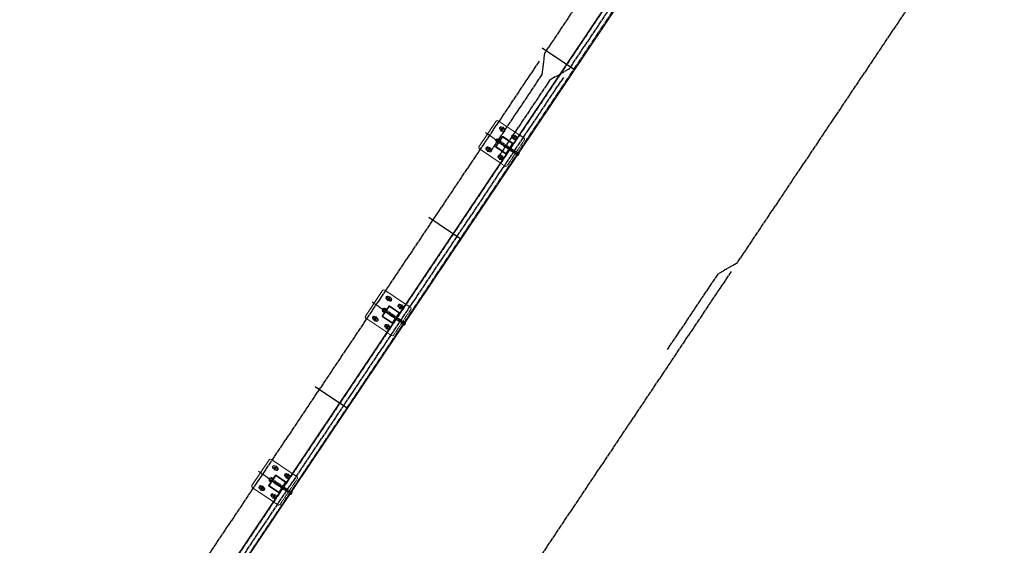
# Model space of a CAD drawing. Header units: inches. Extents: x 26090020 to 26091405, y 7484395 to 7485569.
# Tile 6 of 26: x 26090023 to 26090328, y 7484986 to 7485148. Entities that reach past the tile are written whole.
import ezdxf

# ---------------------------------------------------------------- set-up
doc = ezdxf.new("R2010")
doc.units = ezdxf.units.IN
doc.header["$MEASUREMENT"] = 0
for name, pattern in [('bcenterline', [0.5, 0.375, -0.03125, 0.0625, -0.03125]), ('bhiddenpr', [0.1875, 0.125, -0.0625]), ('brebarpr', [1.5625, 1.5, -0.0625]), ('DGN Style 2', [0.017105, 0.010263, -0.006842])]:
    doc.linetypes.add(name, pattern=pattern)
for name, color, linetype in [('BR_P_Rail_Centerline', 2, 'bcenterline'), ('BR_P_Rail_Hidden', 230, 'bhiddenpr'), ('BR_P_Rail_Object', 230, 'Continuous'), ('BR_P_Rail_Reinforcing', 30, 'brebarpr')]:
    doc.layers.add(name, color=color, linetype=linetype)

msp = doc.modelspace()

# ---------------------------------------------------------------- hatches: boundary and pattern name
at = {"layer": 'BR_P_Rail_Object', "lineweight": 0}
h = msp.add_hatch(color=151, dxfattribs=at)
edge = h.paths.add_edge_path()
edge.add_arc((26090172.68, 7485114.36), 0.438, 236.1527, 596.1527, ccw=False)
h = msp.add_hatch(color=151, dxfattribs=at)
edge = h.paths.add_edge_path()
edge.add_arc((26090176.42, 7485111.85), 0.438, 236.1527, 596.1527, ccw=False)
h = msp.add_hatch(color=151, dxfattribs=at)
edge = h.paths.add_edge_path()
edge.add_arc((26090168.5, 7485108.13), 0.438, 236.1527, 596.1527, ccw=False)
h = msp.add_hatch(color=151, dxfattribs=at)
edge = h.paths.add_edge_path()
edge.add_arc((26090172.24, 7485105.62), 0.438, 236.1527, 596.1527, ccw=False)
h = msp.add_hatch(color=151, dxfattribs=at)
edge = h.paths.add_edge_path()
edge.add_arc((26090137.59, 7485062.04), 0.438, 236.1527, 596.1527, ccw=False)
h = msp.add_hatch(color=151, dxfattribs=at)
edge = h.paths.add_edge_path()
edge.add_arc((26090141.33, 7485059.53), 0.438, 236.1527, 596.1527, ccw=False)
h = msp.add_hatch(color=151, dxfattribs=at)
edge = h.paths.add_edge_path()
edge.add_arc((26090133.41, 7485055.81), 0.438, 236.1527, 596.1527, ccw=False)
h = msp.add_hatch(color=151, dxfattribs=at)
edge = h.paths.add_edge_path()
edge.add_arc((26090137.15, 7485053.3), 0.438, 236.1527, 596.1527, ccw=False)
h = msp.add_hatch(color=151, dxfattribs=at)
edge = h.paths.add_edge_path()
edge.add_arc((26090102.5, 7485009.71), 0.438, 236.1527, 596.1527, ccw=False)
h = msp.add_hatch(color=151, dxfattribs=at)
edge = h.paths.add_edge_path()
edge.add_arc((26090106.24, 7485007.21), 0.438, 236.1527, 596.1527, ccw=False)
h = msp.add_hatch(color=151, dxfattribs=at)
edge = h.paths.add_edge_path()
edge.add_arc((26090098.32, 7485003.48), 0.438, 236.1527, 596.1527, ccw=False)
h = msp.add_hatch(color=151, dxfattribs=at)
edge = h.paths.add_edge_path()
edge.add_arc((26090102.06, 7485000.98), 0.438, 236.1527, 596.1527, ccw=False)

# ---------------------------------------------------------------- linework, layer by layer
at = {"layer": 'BR_P_Rail_Centerline'}
for p, q in [((26090167.48, 7485113.33), (26090177.44, 7485106.65)), ((26090132.39, 7485061.01), (26090142.35, 7485054.33)), ((26090097.3, 7485008.69), (26090107.26, 7485002))]:
    msp.add_line(p, q, dxfattribs=at)
at = {"layer": 'BR_P_Rail_Hidden', "color": 1, "linetype": 'DGN Style 2', "lineweight": 0}
for p, q in [((26090461.8, 7485535.59), (26090028.87, 7484890.05)), ((26090463.87, 7485534.2), (26090030.95, 7484888.66)), ((26090172.72, 7485113.73), (26090172.09, 7485114.16)), ((26090173.27, 7485114.56), (26090172.64, 7485114.99)), ((26090174.17, 7485103.12), (26090179.47, 7485111.01)), ((26090176.45, 7485111.23), (26090175.82, 7485111.65)), ((26090177.01, 7485112.06), (26090176.38, 7485112.48)), ((26090179.33, 7485111.71), (26090177.88, 7485112.68)), ((26090168.54, 7485107.5), (26090167.91, 7485107.93)), ((26090169.1, 7485108.33), (26090168.47, 7485108.76)), ((26090172.28, 7485105), (26090171.65, 7485105.42)), ((26090172.83, 7485105.83), (26090172.2, 7485106.25)), ((26090173.48, 7485102.99), (26090172.03, 7485103.96)), ((26090137.63, 7485061.41), (26090137, 7485061.83)), ((26090138.18, 7485062.24), (26090137.55, 7485062.66)), ((26090141.36, 7485058.9), (26090140.73, 7485059.33)), ((26090141.92, 7485059.73), (26090141.29, 7485060.16)), ((26090144.24, 7485059.38), (26090142.79, 7485060.36)), ((26090134.01, 7485056.01), (26090133.38, 7485056.43)), ((26090139.08, 7485050.8), (26090144.38, 7485058.69)), ((26090133.45, 7485055.18), (26090132.82, 7485055.6)), ((26090137.19, 7485052.67), (26090136.56, 7485053.1)), ((26090137.74, 7485053.51), (26090137.11, 7485053.93)), ((26090138.39, 7485050.66), (26090136.94, 7485051.64)), ((26090103.09, 7485009.92), (26090102.46, 7485010.34)), ((26090102.54, 7485009.09), (26090101.91, 7485009.51)), ((26090106.27, 7485006.58), (26090105.64, 7485007)), ((26090106.83, 7485007.41), (26090106.2, 7485007.83)), ((26090109.15, 7485007.06), (26090107.7, 7485008.04)), ((26090098.92, 7485003.69), (26090098.29, 7485004.11)), ((26090103.99, 7484998.48), (26090109.29, 7485006.37)), ((26090098.36, 7485002.86), (26090097.73, 7485003.28)), ((26090102.65, 7485001.18), (26090102.02, 7485001.6)), ((26090102.1, 7485000.35), (26090101.47, 7485000.77)), ((26090103.3, 7484998.34), (26090101.85, 7484999.31))]:
    msp.add_line(p, q, dxfattribs=at)
at = {"layer": 'BR_P_Rail_Hidden', "color": 1, "linetype": 'DGN Style 2'}
for p, q in [((26090177.44, 7485107.03), (26090171.8, 7485110.81)), ((26090177.09, 7485106.51), (26090171.45, 7485110.29)), ((26090177, 7485106.38), (26090177.52, 7485107.16)), ((26090177.18, 7485106.26), (26090177, 7485106.38)), ((26090177.7, 7485107.04), (26090177.52, 7485107.16)), ((26090142, 7485054.19), (26090136.37, 7485057.97)), ((26090142.35, 7485054.71), (26090136.71, 7485058.49)), ((26090141.91, 7485054.06), (26090142.43, 7485054.84)), ((26090142.09, 7485053.94), (26090141.91, 7485054.06)), ((26090142.61, 7485054.72), (26090142.43, 7485054.84)), ((26090106.91, 7485001.87), (26090101.28, 7485005.64)), ((26090107.26, 7485002.39), (26090101.62, 7485006.16)), ((26090106.82, 7485001.74), (26090107.34, 7485002.51)), ((26090107, 7485001.61), (26090106.82, 7485001.74)), ((26090107.52, 7485002.39), (26090107.34, 7485002.51))]:
    msp.add_line(p, q, dxfattribs=at)
at = {"layer": 'BR_P_Rail_Hidden', "color": 1, "linetype": 'DGN Style 2', "lineweight": 0, "extrusion": (0, 0, -1)}
for centre in [(-26090179.05, 7485111.29), (-26090143.96, 7485058.97), (-26090108.87, 7485006.65)]:
    msp.add_arc(centre, 0.5, 123.8473, 213.8473, dxfattribs=at)
at = {"layer": 'BR_P_Rail_Hidden', "color": 1, "linetype": 'DGN Style 2', "lineweight": 0}
for centre in [(26090173.76, 7485103.4), (26090138.67, 7485051.08), (26090103.58, 7484998.76)]:
    msp.add_arc(centre, 0.5, 236.1527, 326.1527, dxfattribs=at)
at = {"layer": 'BR_P_Rail_Object', "color": 2, "lineweight": 13}
for p, q in [((26090028.66, 7484890.19), (26090461.59, 7485535.73)), ((26090464.08, 7485534.06), (26090031.15, 7484888.52))]:
    msp.add_line(p, q, dxfattribs=at)
at = {"layer": 'BR_P_Rail_Object'}
for p, q in [((26090185.02, 7485139.5), (26090194.99, 7485132.81)), ((26090149.93, 7485087.17), (26090159.9, 7485080.49)), ((26090114.84, 7485034.85), (26090124.81, 7485028.17))]:
    msp.add_line(p, q, dxfattribs=at)
at = {"layer": 'BR_P_Rail_Object', "color": 5, "lineweight": 13}
for p, q in [((26090165.45, 7485108.97), (26090170.74, 7485116.86)), ((26090177.88, 7485112.68), (26090171.44, 7485117)), ((26090172.03, 7485103.96), (26090165.59, 7485108.28)), ((26090130.36, 7485056.65), (26090135.66, 7485064.54)), ((26090142.79, 7485060.36), (26090136.35, 7485064.67)), ((26090136.94, 7485051.64), (26090130.5, 7485055.95)), ((26090095.27, 7485004.32), (26090100.57, 7485012.21)), ((26090107.7, 7485008.04), (26090101.26, 7485012.35)), ((26090101.85, 7484999.31), (26090095.41, 7485003.63))]:
    msp.add_line(p, q, dxfattribs=at)
at = {"layer": 'BR_P_Rail_Object', "color": 5, "lineweight": 0}
for p, q in [((26090172.09, 7485114.16), (26090171.99, 7485114.22)), ((26090172.64, 7485114.99), (26090172.54, 7485115.05)), ((26090172.82, 7485113.67), (26090172.72, 7485113.73)), ((26090173.37, 7485114.5), (26090173.27, 7485114.56)), ((26090170.63, 7485109.05), (26090172.63, 7485112.04)), ((26090170.82, 7485109.02), (26090172.73, 7485111.88)), ((26090175.74, 7485109.99), (26090172.88, 7485111.91)), ((26090175.9, 7485110.09), (26090172.91, 7485112.1)), ((26090175.82, 7485111.65), (26090175.72, 7485111.72)), ((26090176.38, 7485112.48), (26090176.28, 7485112.55)), ((26090176.55, 7485111.16), (26090176.45, 7485111.23)), ((26090177.11, 7485111.99), (26090177.01, 7485112.06)), ((26090167.91, 7485107.93), (26090167.81, 7485107.99)), ((26090168.47, 7485108.76), (26090168.37, 7485108.82)), ((26090168.64, 7485107.44), (26090168.54, 7485107.5)), ((26090169.2, 7485108.27), (26090169.1, 7485108.33)), ((26090173.67, 7485106.77), (26090170.68, 7485108.78)), ((26090173.7, 7485106.96), (26090170.85, 7485108.88)), ((26090173.85, 7485106.99), (26090175.76, 7485109.85)), ((26090173.95, 7485106.83), (26090175.95, 7485109.82)), ((26090171.65, 7485105.42), (26090171.55, 7485105.49)), ((26090172.2, 7485106.25), (26090172.1, 7485106.32)), ((26090172.38, 7485104.93), (26090172.28, 7485105)), ((26090172.93, 7485105.76), (26090172.83, 7485105.83)), ((26090137, 7485061.83), (26090136.9, 7485061.9)), ((26090137.55, 7485062.66), (26090137.45, 7485062.73)), ((26090138.28, 7485062.17), (26090138.18, 7485062.24)), ((26090135.54, 7485056.73), (26090137.54, 7485059.72)), ((26090135.73, 7485056.7), (26090137.64, 7485059.56)), ((26090137.73, 7485061.34), (26090137.63, 7485061.41)), ((26090140.65, 7485057.67), (26090137.79, 7485059.59)), ((26090140.81, 7485057.77), (26090137.82, 7485059.78)), ((26090140.73, 7485059.33), (26090140.63, 7485059.39)), ((26090141.29, 7485060.16), (26090141.19, 7485060.22)), ((26090141.46, 7485058.84), (26090141.36, 7485058.9)), ((26090142.02, 7485059.67), (26090141.92, 7485059.73)), ((26090132.82, 7485055.6), (26090132.72, 7485055.67)), ((26090133.38, 7485056.43), (26090133.28, 7485056.5)), ((26090134.11, 7485055.94), (26090134.01, 7485056.01)), ((26090138.58, 7485054.45), (26090135.59, 7485056.45)), ((26090138.61, 7485054.64), (26090135.76, 7485056.55)), ((26090138.76, 7485054.67), (26090140.67, 7485057.52)), ((26090138.86, 7485054.5), (26090140.86, 7485057.49)), ((26090133.55, 7485055.11), (26090133.45, 7485055.18)), ((26090136.56, 7485053.1), (26090136.46, 7485053.16)), ((26090137.11, 7485053.93), (26090137.01, 7485053.99)), ((26090137.29, 7485052.61), (26090137.19, 7485052.67)), ((26090137.84, 7485053.44), (26090137.74, 7485053.51)), ((26090102.46, 7485010.34), (26090102.36, 7485010.41)), ((26090100.45, 7485004.41), (26090102.45, 7485007.4)), ((26090100.64, 7485004.38), (26090102.55, 7485007.23)), ((26090101.91, 7485009.51), (26090101.81, 7485009.58)), ((26090102.64, 7485009.02), (26090102.54, 7485009.09)), ((26090105.56, 7485005.35), (26090102.7, 7485007.26)), ((26090105.72, 7485005.45), (26090102.73, 7485007.45)), ((26090103.19, 7485009.85), (26090103.09, 7485009.92)), ((26090105.64, 7485007), (26090105.54, 7485007.07)), ((26090106.2, 7485007.83), (26090106.1, 7485007.9)), ((26090106.93, 7485007.34), (26090106.83, 7485007.41)), ((26090098.29, 7485004.11), (26090098.19, 7485004.18)), ((26090103.49, 7485002.13), (26090100.5, 7485004.13)), ((26090103.52, 7485002.31), (26090100.67, 7485004.23)), ((26090103.67, 7485002.34), (26090105.58, 7485005.2)), ((26090103.77, 7485002.18), (26090105.77, 7485005.17)), ((26090106.37, 7485006.51), (26090106.27, 7485006.58)), ((26090097.73, 7485003.28), (26090097.63, 7485003.35)), ((26090098.46, 7485002.79), (26090098.36, 7485002.86)), ((26090099.02, 7485003.62), (26090098.92, 7485003.69)), ((26090102.02, 7485001.6), (26090101.92, 7485001.67)), ((26090102.75, 7485001.11), (26090102.65, 7485001.18)), ((26090101.47, 7485000.77), (26090101.37, 7485000.84)), ((26090102.2, 7485000.28), (26090102.1, 7485000.35))]:
    msp.add_line(p, q, dxfattribs=at)
at = {"layer": 'BR_P_Rail_Object', "color": 151, "lineweight": 13}
for p, q in [((26090170.62, 7485110.85), (26090170.97, 7485111.37)), ((26090170.88, 7485110.67), (26090170.62, 7485110.85)), ((26090170.74, 7485110.46), (26090170.85, 7485110.63)), ((26090170.91, 7485110.72), (26090170.85, 7485110.63)), ((26090170.91, 7485110.72), (26090171.2, 7485111.15)), ((26090170.93, 7485110.64), (26090171.45, 7485110.29)), ((26090171.23, 7485111.19), (26090170.97, 7485111.37)), ((26090171.26, 7485111.24), (26090171.2, 7485111.15)), ((26090171.26, 7485111.24), (26090171.38, 7485111.41)), ((26090171.28, 7485111.16), (26090171.8, 7485110.81)), ((26090171.98, 7485111.07), (26090171.45, 7485111.42)), ((26090171.28, 7485110.03), (26090170.75, 7485110.38)), ((26090135.53, 7485058.52), (26090135.88, 7485059.04)), ((26090135.82, 7485058.39), (26090136.11, 7485058.82)), ((26090136.14, 7485058.87), (26090135.88, 7485059.04)), ((26090136.17, 7485058.91), (26090136.11, 7485058.82)), ((26090136.17, 7485058.91), (26090136.29, 7485059.08)), ((26090136.19, 7485058.84), (26090136.71, 7485058.49)), ((26090136.89, 7485058.74), (26090136.36, 7485059.1)), ((26090135.79, 7485058.35), (26090135.53, 7485058.52)), ((26090135.65, 7485058.13), (26090135.76, 7485058.3)), ((26090136.19, 7485057.71), (26090135.66, 7485058.06)), ((26090135.82, 7485058.39), (26090135.76, 7485058.3)), ((26090135.84, 7485058.32), (26090136.37, 7485057.97)), ((26090100.44, 7485006.2), (26090100.79, 7485006.72)), ((26090100.7, 7485006.03), (26090100.44, 7485006.2)), ((26090100.56, 7485005.81), (26090100.67, 7485005.98)), ((26090101.1, 7485005.38), (26090100.57, 7485005.74)), ((26090100.73, 7485006.07), (26090100.67, 7485005.98)), ((26090100.73, 7485006.07), (26090101.02, 7485006.5)), ((26090100.75, 7485006), (26090101.28, 7485005.64)), ((26090101.05, 7485006.55), (26090100.79, 7485006.72)), ((26090101.08, 7485006.59), (26090101.02, 7485006.5)), ((26090101.08, 7485006.59), (26090101.2, 7485006.76)), ((26090101.1, 7485006.52), (26090101.62, 7485006.16)), ((26090101.8, 7485006.42), (26090101.27, 7485006.77))]:
    msp.add_line(p, q, dxfattribs=at)
at = {"layer": 'BR_P_Rail_Object', "color": 151, "linetype": 'Continuous', "lineweight": 13}
for p, q in [((26090177.18, 7485106.1), (26090177.06, 7485106.08)), ((26090177.06, 7485106.08), (26090177.06, 7485106.08)), ((26090177.28, 7485106.14), (26090177.07, 7485106.09)), ((26090177.07, 7485106.1), (26090177.08, 7485106.08)), ((26090177.34, 7485106.16), (26090177.08, 7485106.11)), ((26090177.08, 7485106.11), (26090177.09, 7485106.08)), ((26090177.38, 7485106.18), (26090177.09, 7485106.13)), ((26090177.09, 7485106.13), (26090177.1, 7485106.09)), ((26090177.42, 7485106.2), (26090177.1, 7485106.14)), ((26090177.1, 7485106.14), (26090177.11, 7485106.09)), ((26090177.45, 7485106.22), (26090177.11, 7485106.16)), ((26090177.11, 7485106.16), (26090177.13, 7485106.09)), ((26090177.48, 7485106.24), (26090177.12, 7485106.17)), ((26090177.12, 7485106.18), (26090177.14, 7485106.09)), ((26090177.5, 7485106.26), (26090177.13, 7485106.19)), ((26090177.13, 7485106.19), (26090177.15, 7485106.1)), ((26090177.52, 7485106.28), (26090177.14, 7485106.2)), ((26090177.54, 7485106.3), (26090177.15, 7485106.22)), ((26090177.15, 7485106.21), (26090177.17, 7485106.1)), ((26090177.56, 7485106.31), (26090177.16, 7485106.24)), ((26090177.16, 7485106.22), (26090177.18, 7485106.1)), ((26090177.17, 7485106.24), (26090177.19, 7485106.11)), ((26090177.58, 7485106.33), (26090177.18, 7485106.25)), ((26090177.18, 7485106.25), (26090177.21, 7485106.11)), ((26090177.6, 7485106.35), (26090177.19, 7485106.27)), ((26090177.19, 7485106.27), (26090177.22, 7485106.11)), ((26090177.61, 7485106.36), (26090177.2, 7485106.28)), ((26090177.2, 7485106.29), (26090177.23, 7485106.12)), ((26090177.63, 7485106.38), (26090177.21, 7485106.3)), ((26090177.21, 7485106.3), (26090177.24, 7485106.12)), ((26090177.64, 7485106.4), (26090177.22, 7485106.31)), ((26090177.22, 7485106.32), (26090177.26, 7485106.13)), ((26090177.66, 7485106.41), (26090177.23, 7485106.33)), ((26090177.23, 7485106.33), (26090177.27, 7485106.13)), ((26090177.67, 7485106.43), (26090177.24, 7485106.34)), ((26090177.24, 7485106.35), (26090177.28, 7485106.14)), ((26090177.68, 7485106.45), (26090177.25, 7485106.36)), ((26090177.25, 7485106.36), (26090177.29, 7485106.14)), ((26090177.69, 7485106.46), (26090177.26, 7485106.38)), ((26090177.26, 7485106.38), (26090177.31, 7485106.15)), ((26090177.7, 7485106.48), (26090177.27, 7485106.39)), ((26090177.27, 7485106.39), (26090177.32, 7485106.15)), ((26090177.71, 7485106.49), (26090177.28, 7485106.41)), ((26090177.28, 7485106.41), (26090177.33, 7485106.16)), ((26090177.72, 7485106.51), (26090177.29, 7485106.42)), ((26090177.29, 7485106.43), (26090177.34, 7485106.16)), ((26090177.73, 7485106.52), (26090177.3, 7485106.44)), ((26090177.3, 7485106.44), (26090177.36, 7485106.17)), ((26090177.74, 7485106.54), (26090177.31, 7485106.45)), ((26090177.31, 7485106.46), (26090177.37, 7485106.18)), ((26090177.75, 7485106.55), (26090177.32, 7485106.47)), ((26090177.32, 7485106.47), (26090177.38, 7485106.18)), ((26090177.76, 7485106.57), (26090177.33, 7485106.49)), ((26090177.33, 7485106.49), (26090177.39, 7485106.19)), ((26090177.76, 7485106.58), (26090177.34, 7485106.5)), ((26090177.34, 7485106.5), (26090177.41, 7485106.2)), ((26090177.77, 7485106.6), (26090177.35, 7485106.52)), ((26090177.78, 7485106.61), (26090177.36, 7485106.53)), ((26090177.36, 7485106.52), (26090177.42, 7485106.2)), ((26090177.79, 7485106.63), (26090177.37, 7485106.55)), ((26090177.37, 7485106.54), (26090177.43, 7485106.21)), ((26090177.38, 7485106.55), (26090177.44, 7485106.22)), ((26090177.79, 7485106.64), (26090177.39, 7485106.56)), ((26090177.39, 7485106.57), (26090177.45, 7485106.23)), ((26090177.8, 7485106.66), (26090177.4, 7485106.58)), ((26090177.4, 7485106.58), (26090177.47, 7485106.24)), ((26090177.8, 7485106.67), (26090177.41, 7485106.6)), ((26090177.41, 7485106.6), (26090177.48, 7485106.24)), ((26090177.81, 7485106.69), (26090177.42, 7485106.61)), ((26090177.42, 7485106.61), (26090177.49, 7485106.25)), ((26090177.81, 7485106.7), (26090177.43, 7485106.63)), ((26090177.43, 7485106.63), (26090177.5, 7485106.26)), ((26090177.82, 7485106.72), (26090177.44, 7485106.64)), ((26090177.44, 7485106.65), (26090177.51, 7485106.27)), ((26090177.82, 7485106.73), (26090177.45, 7485106.66)), ((26090177.45, 7485106.66), (26090177.53, 7485106.28)), ((26090177.83, 7485106.75), (26090177.46, 7485106.67)), ((26090177.46, 7485106.68), (26090177.54, 7485106.29)), ((26090177.83, 7485106.76), (26090177.47, 7485106.69)), ((26090177.47, 7485106.69), (26090177.55, 7485106.3)), ((26090177.83, 7485106.77), (26090177.48, 7485106.71)), ((26090177.48, 7485106.71), (26090177.56, 7485106.31)), ((26090177.84, 7485106.79), (26090177.49, 7485106.72)), ((26090177.49, 7485106.72), (26090177.57, 7485106.32)), ((26090177.84, 7485106.8), (26090177.5, 7485106.74)), ((26090177.5, 7485106.74), (26090177.58, 7485106.33)), ((26090177.84, 7485106.82), (26090177.51, 7485106.75)), ((26090177.51, 7485106.75), (26090177.59, 7485106.34)), ((26090177.84, 7485106.83), (26090177.52, 7485106.77)), ((26090177.52, 7485106.77), (26090177.61, 7485106.36)), ((26090177.85, 7485106.85), (26090177.53, 7485106.78)), ((26090177.53, 7485106.79), (26090177.62, 7485106.37)), ((26090177.85, 7485106.86), (26090177.54, 7485106.8)), ((26090177.54, 7485106.8), (26090177.63, 7485106.38)), ((26090177.85, 7485106.87), (26090177.55, 7485106.81)), ((26090177.85, 7485106.89), (26090177.56, 7485106.83)), ((26090177.56, 7485106.82), (26090177.64, 7485106.39)), ((26090177.85, 7485106.9), (26090177.57, 7485106.85)), ((26090177.57, 7485106.83), (26090177.65, 7485106.41)), ((26090177.85, 7485106.91), (26090177.58, 7485106.86)), ((26090177.58, 7485106.85), (26090177.66, 7485106.42)), ((26090177.59, 7485106.86), (26090177.67, 7485106.43)), ((26090177.86, 7485106.93), (26090177.6, 7485106.88)), ((26090177.6, 7485106.88), (26090177.68, 7485106.45)), ((26090177.86, 7485106.94), (26090177.61, 7485106.89)), ((26090177.61, 7485106.9), (26090177.69, 7485106.46)), ((26090177.86, 7485106.96), (26090177.62, 7485106.91)), ((26090177.62, 7485106.91), (26090177.7, 7485106.48)), ((26090177.86, 7485106.97), (26090177.63, 7485106.92)), ((26090177.63, 7485106.93), (26090177.71, 7485106.49)), ((26090177.86, 7485106.98), (26090177.64, 7485106.94)), ((26090177.64, 7485106.94), (26090177.72, 7485106.51)), ((26090177.86, 7485107), (26090177.65, 7485106.96)), ((26090177.65, 7485106.96), (26090177.73, 7485106.53)), ((26090177.86, 7485107.01), (26090177.66, 7485106.97)), ((26090177.66, 7485106.97), (26090177.74, 7485106.55)), ((26090177.86, 7485107.02), (26090177.67, 7485106.99)), ((26090177.67, 7485106.99), (26090177.75, 7485106.56)), ((26090177.86, 7485107.04), (26090177.68, 7485107)), ((26090177.68, 7485107.01), (26090177.76, 7485106.58)), ((26090177.85, 7485107.05), (26090177.69, 7485107.02)), ((26090177.69, 7485107.02), (26090177.77, 7485106.6)), ((26090177.85, 7485107.06), (26090177.7, 7485107.03)), ((26090177.7, 7485107.04), (26090177.78, 7485106.63)), ((26090177.85, 7485107.08), (26090177.71, 7485107.05)), ((26090177.71, 7485107.05), (26090177.79, 7485106.65)), ((26090177.85, 7485107.09), (26090177.72, 7485107.07)), ((26090177.72, 7485107.07), (26090177.8, 7485106.67)), ((26090177.85, 7485107.1), (26090177.73, 7485107.08)), ((26090177.73, 7485107.08), (26090177.81, 7485106.7)), ((26090177.85, 7485107.12), (26090177.74, 7485107.1)), ((26090177.74, 7485107.1), (26090177.82, 7485106.72)), ((26090177.85, 7485107.13), (26090177.75, 7485107.11)), ((26090177.75, 7485107.12), (26090177.83, 7485106.75)), ((26090177.84, 7485107.14), (26090177.76, 7485107.13)), ((26090177.84, 7485107.16), (26090177.77, 7485107.14)), ((26090177.77, 7485107.13), (26090177.83, 7485106.78)), ((26090177.84, 7485107.17), (26090177.78, 7485107.16)), ((26090177.78, 7485107.15), (26090177.84, 7485106.81)), ((26090177.83, 7485107.18), (26090177.79, 7485107.17)), ((26090177.79, 7485107.16), (26090177.85, 7485106.85)), ((26090177.8, 7485107.18), (26090177.85, 7485106.89)), ((26090177.83, 7485107.2), (26090177.81, 7485107.19)), ((26090177.81, 7485107.19), (26090177.86, 7485106.95)), ((26090177.83, 7485107.21), (26090177.82, 7485107.21)), ((26090177.82, 7485107.21), (26090177.86, 7485107.01)), ((26090142.09, 7485053.78), (26090141.97, 7485053.76)), ((26090141.97, 7485053.76), (26090141.97, 7485053.76)), ((26090142.19, 7485053.81), (26090141.98, 7485053.77)), ((26090141.98, 7485053.77), (26090141.99, 7485053.76)), ((26090142.25, 7485053.84), (26090141.99, 7485053.79)), ((26090141.99, 7485053.79), (26090142, 7485053.76)), ((26090142.29, 7485053.86), (26090142, 7485053.8)), ((26090142, 7485053.81), (26090142.01, 7485053.76)), ((26090142.33, 7485053.88), (26090142.01, 7485053.82)), ((26090142.01, 7485053.82), (26090142.02, 7485053.76)), ((26090142.36, 7485053.9), (26090142.02, 7485053.83)), ((26090142.02, 7485053.84), (26090142.04, 7485053.77)), ((26090142.39, 7485053.92), (26090142.03, 7485053.85)), ((26090142.03, 7485053.85), (26090142.05, 7485053.77)), ((26090142.41, 7485053.94), (26090142.04, 7485053.87)), ((26090142.43, 7485053.96), (26090142.05, 7485053.88)), ((26090142.05, 7485053.87), (26090142.06, 7485053.77)), ((26090142.45, 7485053.97), (26090142.06, 7485053.9)), ((26090142.06, 7485053.88), (26090142.08, 7485053.78)), ((26090142.47, 7485053.99), (26090142.07, 7485053.91)), ((26090142.07, 7485053.9), (26090142.09, 7485053.78)), ((26090142.08, 7485053.92), (26090142.1, 7485053.78)), ((26090142.49, 7485054.01), (26090142.09, 7485053.93)), ((26090142.09, 7485053.93), (26090142.12, 7485053.79)), ((26090142.51, 7485054.02), (26090142.1, 7485053.94)), ((26090142.1, 7485053.95), (26090142.13, 7485053.79)), ((26090142.52, 7485054.04), (26090142.11, 7485053.96)), ((26090142.11, 7485053.96), (26090142.14, 7485053.79)), ((26090142.54, 7485054.06), (26090142.12, 7485053.97)), ((26090142.12, 7485053.98), (26090142.15, 7485053.8)), ((26090142.55, 7485054.07), (26090142.13, 7485053.99)), ((26090142.13, 7485053.99), (26090142.17, 7485053.8)), ((26090142.57, 7485054.09), (26090142.14, 7485054.01)), ((26090142.14, 7485054.01), (26090142.18, 7485053.81)), ((26090142.58, 7485054.11), (26090142.15, 7485054.02)), ((26090142.15, 7485054.02), (26090142.19, 7485053.81)), ((26090142.59, 7485054.12), (26090142.16, 7485054.04)), ((26090142.16, 7485054.04), (26090142.2, 7485053.82)), ((26090142.6, 7485054.14), (26090142.17, 7485054.05)), ((26090142.17, 7485054.06), (26090142.22, 7485053.82)), ((26090142.61, 7485054.15), (26090142.18, 7485054.07)), ((26090142.18, 7485054.07), (26090142.23, 7485053.83)), ((26090142.62, 7485054.17), (26090142.19, 7485054.08)), ((26090142.19, 7485054.09), (26090142.24, 7485053.83)), ((26090142.63, 7485054.19), (26090142.2, 7485054.1)), ((26090142.2, 7485054.1), (26090142.25, 7485053.84)), ((26090142.64, 7485054.2), (26090142.21, 7485054.12)), ((26090142.21, 7485054.12), (26090142.27, 7485053.85)), ((26090142.65, 7485054.22), (26090142.22, 7485054.13)), ((26090142.22, 7485054.13), (26090142.28, 7485053.85)), ((26090142.66, 7485054.23), (26090142.23, 7485054.15)), ((26090142.23, 7485054.15), (26090142.29, 7485053.86)), ((26090142.67, 7485054.25), (26090142.24, 7485054.16)), ((26090142.24, 7485054.17), (26090142.3, 7485053.87)), ((26090142.67, 7485054.26), (26090142.25, 7485054.18)), ((26090142.68, 7485054.28), (26090142.26, 7485054.19)), ((26090142.26, 7485054.18), (26090142.32, 7485053.87)), ((26090142.69, 7485054.29), (26090142.27, 7485054.21)), ((26090142.27, 7485054.2), (26090142.33, 7485053.88)), ((26090142.7, 7485054.31), (26090142.28, 7485054.23)), ((26090142.28, 7485054.21), (26090142.34, 7485053.89)), ((26090142.29, 7485054.23), (26090142.35, 7485053.9)), ((26090142.7, 7485054.32), (26090142.3, 7485054.24)), ((26090142.3, 7485054.24), (26090142.36, 7485053.9)), ((26090142.71, 7485054.34), (26090142.31, 7485054.26)), ((26090142.31, 7485054.26), (26090142.38, 7485053.91)), ((26090142.71, 7485054.35), (26090142.32, 7485054.27)), ((26090142.32, 7485054.28), (26090142.39, 7485053.92)), ((26090142.72, 7485054.37), (26090142.33, 7485054.29)), ((26090142.33, 7485054.29), (26090142.4, 7485053.93)), ((26090142.72, 7485054.38), (26090142.34, 7485054.3)), ((26090142.34, 7485054.31), (26090142.41, 7485053.94)), ((26090142.73, 7485054.39), (26090142.35, 7485054.32)), ((26090142.35, 7485054.32), (26090142.42, 7485053.95)), ((26090142.73, 7485054.41), (26090142.36, 7485054.34)), ((26090142.36, 7485054.34), (26090142.44, 7485053.96)), ((26090142.74, 7485054.42), (26090142.37, 7485054.35)), ((26090142.37, 7485054.35), (26090142.45, 7485053.97)), ((26090142.74, 7485054.44), (26090142.38, 7485054.37)), ((26090142.38, 7485054.37), (26090142.46, 7485053.98)), ((26090142.74, 7485054.45), (26090142.39, 7485054.38)), ((26090142.39, 7485054.38), (26090142.47, 7485053.99)), ((26090142.75, 7485054.47), (26090142.4, 7485054.4)), ((26090142.4, 7485054.4), (26090142.48, 7485054)), ((26090142.75, 7485054.48), (26090142.41, 7485054.41)), ((26090142.41, 7485054.42), (26090142.49, 7485054.01)), ((26090142.75, 7485054.49), (26090142.42, 7485054.43)), ((26090142.42, 7485054.43), (26090142.5, 7485054.02)), ((26090142.75, 7485054.51), (26090142.43, 7485054.44)), ((26090142.43, 7485054.45), (26090142.52, 7485054.03)), ((26090142.76, 7485054.52), (26090142.44, 7485054.46)), ((26090142.44, 7485054.46), (26090142.53, 7485054.04)), ((26090142.76, 7485054.54), (26090142.45, 7485054.48)), ((26090142.45, 7485054.48), (26090142.54, 7485054.06)), ((26090142.76, 7485054.55), (26090142.46, 7485054.49)), ((26090142.76, 7485054.56), (26090142.47, 7485054.51)), ((26090142.47, 7485054.49), (26090142.55, 7485054.07)), ((26090142.76, 7485054.58), (26090142.48, 7485054.52)), ((26090142.48, 7485054.51), (26090142.56, 7485054.08)), ((26090142.76, 7485054.59), (26090142.49, 7485054.54)), ((26090142.49, 7485054.53), (26090142.57, 7485054.1)), ((26090142.5, 7485054.54), (26090142.58, 7485054.11)), ((26090142.77, 7485054.61), (26090142.51, 7485054.55)), ((26090142.51, 7485054.56), (26090142.59, 7485054.12)), ((26090142.77, 7485054.62), (26090142.52, 7485054.57)), ((26090142.52, 7485054.57), (26090142.6, 7485054.14)), ((26090142.77, 7485054.63), (26090142.53, 7485054.59)), ((26090142.53, 7485054.59), (26090142.61, 7485054.15)), ((26090142.77, 7485054.65), (26090142.54, 7485054.6)), ((26090142.54, 7485054.6), (26090142.62, 7485054.17)), ((26090142.77, 7485054.66), (26090142.55, 7485054.62)), ((26090142.55, 7485054.62), (26090142.63, 7485054.19)), ((26090142.77, 7485054.67), (26090142.56, 7485054.63)), ((26090142.56, 7485054.64), (26090142.64, 7485054.2)), ((26090142.77, 7485054.69), (26090142.57, 7485054.65)), ((26090142.57, 7485054.65), (26090142.65, 7485054.22)), ((26090142.77, 7485054.7), (26090142.58, 7485054.66)), ((26090142.58, 7485054.67), (26090142.66, 7485054.24)), ((26090142.77, 7485054.71), (26090142.59, 7485054.68)), ((26090142.59, 7485054.68), (26090142.67, 7485054.26)), ((26090142.76, 7485054.73), (26090142.6, 7485054.7)), ((26090142.6, 7485054.7), (26090142.68, 7485054.28)), ((26090142.76, 7485054.74), (26090142.61, 7485054.71)), ((26090142.61, 7485054.71), (26090142.69, 7485054.3)), ((26090142.76, 7485054.75), (26090142.62, 7485054.73)), ((26090142.62, 7485054.73), (26090142.7, 7485054.32)), ((26090142.76, 7485054.77), (26090142.63, 7485054.74)), ((26090142.63, 7485054.75), (26090142.71, 7485054.35)), ((26090142.76, 7485054.78), (26090142.64, 7485054.76)), ((26090142.64, 7485054.76), (26090142.72, 7485054.37)), ((26090142.76, 7485054.79), (26090142.65, 7485054.77)), ((26090142.65, 7485054.78), (26090142.73, 7485054.4)), ((26090142.76, 7485054.81), (26090142.66, 7485054.79)), ((26090142.66, 7485054.79), (26090142.74, 7485054.43)), ((26090142.75, 7485054.82), (26090142.67, 7485054.8)), ((26090142.75, 7485054.83), (26090142.68, 7485054.82)), ((26090142.68, 7485054.81), (26090142.74, 7485054.46)), ((26090142.75, 7485054.85), (26090142.69, 7485054.84)), ((26090142.69, 7485054.82), (26090142.75, 7485054.49)), ((26090142.75, 7485054.86), (26090142.7, 7485054.85)), ((26090142.7, 7485054.84), (26090142.76, 7485054.53)), ((26090142.71, 7485054.85), (26090142.76, 7485054.57)), ((26090142.74, 7485054.87), (26090142.72, 7485054.87)), ((26090142.72, 7485054.87), (26090142.77, 7485054.62)), ((26090142.74, 7485054.89), (26090142.73, 7485054.88)), ((26090142.73, 7485054.89), (26090142.77, 7485054.69)), ((26090107, 7485001.46), (26090106.88, 7485001.43)), ((26090106.88, 7485001.44), (26090106.88, 7485001.43)), ((26090107.1, 7485001.49), (26090106.89, 7485001.45)), ((26090106.89, 7485001.45), (26090106.9, 7485001.43)), ((26090107.16, 7485001.51), (26090106.9, 7485001.46)), ((26090106.9, 7485001.47), (26090106.91, 7485001.44)), ((26090107.2, 7485001.54), (26090106.91, 7485001.48)), ((26090106.91, 7485001.48), (26090106.92, 7485001.44)), ((26090107.24, 7485001.56), (26090106.92, 7485001.5)), ((26090106.92, 7485001.5), (26090106.93, 7485001.44)), ((26090107.27, 7485001.58), (26090106.93, 7485001.51)), ((26090106.93, 7485001.51), (26090106.95, 7485001.44)), ((26090107.3, 7485001.6), (26090106.94, 7485001.53)), ((26090106.94, 7485001.53), (26090106.96, 7485001.45)), ((26090107.32, 7485001.61), (26090106.95, 7485001.54)), ((26090107.34, 7485001.63), (26090106.96, 7485001.56)), ((26090106.96, 7485001.54), (26090106.97, 7485001.45)), ((26090107.36, 7485001.65), (26090106.97, 7485001.57)), ((26090106.97, 7485001.56), (26090106.99, 7485001.45)), ((26090107.38, 7485001.67), (26090106.98, 7485001.59)), ((26090106.98, 7485001.58), (26090107, 7485001.46)), ((26090106.99, 7485001.59), (26090107.01, 7485001.46)), ((26090107.4, 7485001.68), (26090107, 7485001.6)), ((26090107, 7485001.61), (26090107.03, 7485001.46)), ((26090107.42, 7485001.7), (26090107.01, 7485001.62)), ((26090107.01, 7485001.62), (26090107.04, 7485001.47)), ((26090107.43, 7485001.72), (26090107.02, 7485001.64)), ((26090107.02, 7485001.64), (26090107.05, 7485001.47)), ((26090107.45, 7485001.74), (26090107.03, 7485001.65)), ((26090107.03, 7485001.65), (26090107.06, 7485001.48)), ((26090107.46, 7485001.75), (26090107.04, 7485001.67)), ((26090107.04, 7485001.67), (26090107.08, 7485001.48)), ((26090107.48, 7485001.77), (26090107.05, 7485001.68)), ((26090107.05, 7485001.69), (26090107.09, 7485001.49)), ((26090107.49, 7485001.78), (26090107.06, 7485001.7)), ((26090107.06, 7485001.7), (26090107.1, 7485001.49)), ((26090107.5, 7485001.8), (26090107.07, 7485001.71)), ((26090107.07, 7485001.72), (26090107.11, 7485001.5)), ((26090107.51, 7485001.82), (26090107.08, 7485001.73)), ((26090107.08, 7485001.73), (26090107.13, 7485001.5)), ((26090107.52, 7485001.83), (26090107.09, 7485001.75)), ((26090107.09, 7485001.75), (26090107.14, 7485001.51)), ((26090107.53, 7485001.85), (26090107.1, 7485001.76)), ((26090107.1, 7485001.76), (26090107.15, 7485001.51)), ((26090107.54, 7485001.86), (26090107.11, 7485001.78)), ((26090107.11, 7485001.78), (26090107.16, 7485001.52)), ((26090107.55, 7485001.88), (26090107.12, 7485001.79)), ((26090107.12, 7485001.8), (26090107.18, 7485001.52)), ((26090107.56, 7485001.89), (26090107.13, 7485001.81)), ((26090107.13, 7485001.81), (26090107.19, 7485001.53)), ((26090107.57, 7485001.91), (26090107.14, 7485001.82)), ((26090107.14, 7485001.83), (26090107.2, 7485001.54)), ((26090107.58, 7485001.92), (26090107.15, 7485001.84)), ((26090107.15, 7485001.84), (26090107.21, 7485001.54)), ((26090107.59, 7485001.94), (26090107.16, 7485001.86)), ((26090107.59, 7485001.95), (26090107.17, 7485001.87)), ((26090107.17, 7485001.86), (26090107.23, 7485001.55)), ((26090107.6, 7485001.97), (26090107.18, 7485001.89)), ((26090107.18, 7485001.87), (26090107.24, 7485001.56)), ((26090107.61, 7485001.98), (26090107.19, 7485001.9)), ((26090107.19, 7485001.89), (26090107.25, 7485001.57)), ((26090107.2, 7485001.91), (26090107.26, 7485001.57)), ((26090107.61, 7485002), (26090107.21, 7485001.92)), ((26090107.21, 7485001.92), (26090107.27, 7485001.58)), ((26090107.62, 7485002.01), (26090107.22, 7485001.93)), ((26090107.22, 7485001.94), (26090107.29, 7485001.59)), ((26090107.62, 7485002.03), (26090107.23, 7485001.95)), ((26090107.23, 7485001.95), (26090107.3, 7485001.6)), ((26090107.63, 7485002.04), (26090107.24, 7485001.96)), ((26090107.24, 7485001.97), (26090107.31, 7485001.61)), ((26090107.63, 7485002.06), (26090107.25, 7485001.98)), ((26090107.25, 7485001.98), (26090107.32, 7485001.62)), ((26090107.64, 7485002.07), (26090107.26, 7485002)), ((26090107.26, 7485002), (26090107.33, 7485001.62)), ((26090107.64, 7485002.09), (26090107.27, 7485002.01)), ((26090107.27, 7485002.01), (26090107.35, 7485001.63)), ((26090107.65, 7485002.1), (26090107.28, 7485002.03)), ((26090107.28, 7485002.03), (26090107.36, 7485001.64)), ((26090107.65, 7485002.11), (26090107.29, 7485002.04)), ((26090107.29, 7485002.05), (26090107.37, 7485001.65)), ((26090107.65, 7485002.13), (26090107.3, 7485002.06)), ((26090107.3, 7485002.06), (26090107.38, 7485001.66)), ((26090107.66, 7485002.14), (26090107.31, 7485002.07)), ((26090107.31, 7485002.08), (26090107.39, 7485001.68)), ((26090107.66, 7485002.16), (26090107.32, 7485002.09)), ((26090107.32, 7485002.09), (26090107.4, 7485001.69)), ((26090107.66, 7485002.17), (26090107.33, 7485002.11)), ((26090107.33, 7485002.11), (26090107.41, 7485001.7)), ((26090107.66, 7485002.19), (26090107.34, 7485002.12)), ((26090107.34, 7485002.12), (26090107.43, 7485001.71)), ((26090107.67, 7485002.2), (26090107.35, 7485002.14)), ((26090107.35, 7485002.14), (26090107.44, 7485001.72)), ((26090107.67, 7485002.21), (26090107.36, 7485002.15)), ((26090107.36, 7485002.16), (26090107.45, 7485001.73)), ((26090107.67, 7485002.23), (26090107.37, 7485002.17)), ((26090107.67, 7485002.24), (26090107.38, 7485002.18)), ((26090107.38, 7485002.17), (26090107.46, 7485001.75)), ((26090107.67, 7485002.25), (26090107.39, 7485002.2)), ((26090107.39, 7485002.19), (26090107.47, 7485001.76)), ((26090107.4, 7485002.2), (26090107.48, 7485001.77)), ((26090107.67, 7485002.27), (26090107.41, 7485002.22)), ((26090107.41, 7485002.22), (26090107.49, 7485001.79)), ((26090107.68, 7485002.28), (26090107.42, 7485002.23)), ((26090107.42, 7485002.23), (26090107.5, 7485001.8)), ((26090107.68, 7485002.3), (26090107.43, 7485002.25)), ((26090107.43, 7485002.25), (26090107.51, 7485001.82)), ((26090107.68, 7485002.31), (26090107.44, 7485002.26)), ((26090107.44, 7485002.27), (26090107.52, 7485001.83)), ((26090107.68, 7485002.32), (26090107.45, 7485002.28)), ((26090107.45, 7485002.28), (26090107.53, 7485001.85)), ((26090107.68, 7485002.34), (26090107.46, 7485002.29)), ((26090107.46, 7485002.3), (26090107.54, 7485001.86)), ((26090107.68, 7485002.35), (26090107.47, 7485002.31)), ((26090107.47, 7485002.31), (26090107.55, 7485001.88)), ((26090107.68, 7485002.36), (26090107.48, 7485002.33)), ((26090107.48, 7485002.33), (26090107.56, 7485001.9)), ((26090107.68, 7485002.38), (26090107.49, 7485002.34)), ((26090107.49, 7485002.34), (26090107.57, 7485001.92)), ((26090107.68, 7485002.39), (26090107.5, 7485002.36)), ((26090107.5, 7485002.36), (26090107.58, 7485001.94)), ((26090107.67, 7485002.4), (26090107.51, 7485002.37)), ((26090107.51, 7485002.37), (26090107.59, 7485001.96)), ((26090107.67, 7485002.42), (26090107.52, 7485002.39)), ((26090107.52, 7485002.39), (26090107.6, 7485001.98)), ((26090107.67, 7485002.43), (26090107.53, 7485002.4)), ((26090107.53, 7485002.41), (26090107.61, 7485002)), ((26090107.67, 7485002.44), (26090107.54, 7485002.42)), ((26090107.54, 7485002.42), (26090107.62, 7485002.02)), ((26090107.67, 7485002.46), (26090107.55, 7485002.43)), ((26090107.55, 7485002.44), (26090107.63, 7485002.05)), ((26090107.67, 7485002.47), (26090107.56, 7485002.45)), ((26090107.56, 7485002.45), (26090107.64, 7485002.08)), ((26090107.67, 7485002.48), (26090107.57, 7485002.47)), ((26090107.57, 7485002.47), (26090107.65, 7485002.1)), ((26090107.66, 7485002.5), (26090107.58, 7485002.48)), ((26090107.66, 7485002.51), (26090107.59, 7485002.5)), ((26090107.59, 7485002.48), (26090107.65, 7485002.14)), ((26090107.66, 7485002.52), (26090107.6, 7485002.51)), ((26090107.6, 7485002.5), (26090107.66, 7485002.17)), ((26090107.61, 7485002.52), (26090107.67, 7485002.21)), ((26090107.66, 7485002.54), (26090107.62, 7485002.53)), ((26090107.62, 7485002.53), (26090107.67, 7485002.25)), ((26090107.65, 7485002.55), (26090107.63, 7485002.54)), ((26090107.63, 7485002.55), (26090107.68, 7485002.3)), ((26090107.65, 7485002.56), (26090107.64, 7485002.56)), ((26090107.64, 7485002.56), (26090107.68, 7485002.37))]:
    msp.add_line(p, q, dxfattribs=at)
at = {"layer": 'BR_P_Rail_Object', "color": 151, "linetype": 'Continuous', "lineweight": 0, "flags": 128}
for points in [[(26090173.4, 7485114.31), (26090173.08, 7485114.96), (26090172.36, 7485115), (26090171.96, 7485114.41), (26090172.28, 7485113.76), (26090173, 7485113.71), (26090173.4, 7485114.31)], [(26090177.13, 7485111.8), (26090176.82, 7485112.45), (26090176.1, 7485112.5), (26090175.7, 7485111.9), (26090176.02, 7485111.26), (26090176.73, 7485111.21), (26090177.13, 7485111.8)], [(26090169.22, 7485108.08), (26090168.9, 7485108.73), (26090168.19, 7485108.78), (26090167.79, 7485108.18), (26090168.1, 7485107.53), (26090168.82, 7485107.49), (26090169.22, 7485108.08)], [(26090172.96, 7485105.58), (26090172.64, 7485106.22), (26090171.92, 7485106.27), (26090171.52, 7485105.67), (26090171.84, 7485105.03), (26090172.56, 7485104.98), (26090172.96, 7485105.58)], [(26090138.31, 7485061.99), (26090137.99, 7485062.63), (26090137.27, 7485062.68), (26090136.87, 7485062.08), (26090137.19, 7485061.44), (26090137.91, 7485061.39), (26090138.31, 7485061.99)], [(26090142.04, 7485059.48), (26090141.73, 7485060.13), (26090141.01, 7485060.18), (26090140.61, 7485059.58), (26090140.93, 7485058.93), (26090141.64, 7485058.88), (26090142.04, 7485059.48)], [(26090134.13, 7485055.76), (26090133.81, 7485056.4), (26090133.1, 7485056.45), (26090132.7, 7485055.86), (26090133.01, 7485055.21), (26090133.73, 7485055.16), (26090134.13, 7485055.76)], [(26090137.87, 7485053.25), (26090137.55, 7485053.9), (26090136.83, 7485053.95), (26090136.43, 7485053.35), (26090136.75, 7485052.7), (26090137.47, 7485052.66), (26090137.87, 7485053.25)], [(26090103.22, 7485009.67), (26090102.9, 7485010.31), (26090102.18, 7485010.36), (26090101.78, 7485009.76), (26090102.1, 7485009.12), (26090102.82, 7485009.07), (26090103.22, 7485009.67)], [(26090106.95, 7485007.16), (26090106.64, 7485007.8), (26090105.92, 7485007.85), (26090105.52, 7485007.26), (26090105.84, 7485006.61), (26090106.55, 7485006.56), (26090106.95, 7485007.16)], [(26090099.04, 7485003.44), (26090098.72, 7485004.08), (26090098.01, 7485004.13), (26090097.61, 7485003.53), (26090097.92, 7485002.89), (26090098.64, 7485002.84), (26090099.04, 7485003.44)], [(26090102.78, 7485000.93), (26090102.46, 7485001.57), (26090101.74, 7485001.62), (26090101.34, 7485001.03), (26090101.66, 7485000.38), (26090102.38, 7485000.33), (26090102.78, 7485000.93)]]:
    msp.add_lwpolyline(points, close=True, dxfattribs=at)
at = {"layer": 'BR_P_Rail_Object', "color": 151, "linetype": 'Continuous', "lineweight": 13, "flags": 128}
for points in [[(26090176.42, 7485111.85), (26090176.42, 7485111.85)], [(26090141.33, 7485059.53), (26090141.33, 7485059.53)], [(26090106.24, 7485007.21), (26090106.24, 7485007.21)]]:
    msp.add_lwpolyline(points, dxfattribs=at)
at = {"layer": 'BR_P_Rail_Object', "color": 5, "lineweight": 13}
for centre, start, end in [((26090171.16, 7485116.58), 56.1527, 146.1527), ((26090165.87, 7485108.69), 146.1527, 236.1527), ((26090136.07, 7485064.26), 56.1527, 146.1527), ((26090130.78, 7485056.37), 146.1527, 236.1527), ((26090100.98, 7485011.94), 56.1527, 146.1527), ((26090095.69, 7485004.05), 146.1527, 236.1527)]:
    msp.add_arc(centre, 0.5, start, end, dxfattribs=at)
at = {"layer": 'BR_P_Rail_Object', "color": 5, "lineweight": 0}
for centre, radius, start, end in [((26090172.26, 7485114.64), 0.5, 146.1527, 236.1527), ((26090172.8, 7485111.93), 0.2, 56.1527, 146.1527), ((26090176, 7485112.13), 0.5, 146.1527, 236.1527), ((26090168.09, 7485108.41), 0.5, 146.1527, 236.1527), ((26090175.68, 7485109.91), 0.107, 326.1527, 56.1527), ((26090175.79, 7485109.93), 0.2, 326.1527, 56.1527), ((26090171.82, 7485105.9), 0.5, 146.1527, 236.1527), ((26090173.78, 7485106.94), 0.2, 236.1527, 326.1527), ((26090137.17, 7485062.31), 0.5, 146.1527, 236.1527), ((26090137.71, 7485059.61), 0.2, 56.1527, 146.1527), ((26090140.91, 7485059.81), 0.5, 146.1527, 236.1527), ((26090133, 7485056.09), 0.5, 146.1527, 236.1527), ((26090140.59, 7485057.58), 0.107, 326.1527, 56.1527), ((26090140.7, 7485057.6), 0.2, 326.1527, 56.1527), ((26090136.73, 7485053.58), 0.5, 146.1527, 236.1527), ((26090138.69, 7485054.61), 0.2, 236.1527, 326.1527), ((26090102.08, 7485009.99), 0.5, 146.1527, 236.1527), ((26090102.62, 7485007.29), 0.2, 56.1527, 146.1527), ((26090105.82, 7485007.49), 0.5, 146.1527, 236.1527), ((26090097.91, 7485003.76), 0.5, 146.1527, 236.1527), ((26090105.5, 7485005.26), 0.107, 326.1527, 56.1527), ((26090105.61, 7485005.28), 0.2, 326.1527, 56.1527), ((26090101.64, 7485001.26), 0.5, 146.1527, 236.1527), ((26090103.6, 7485002.29), 0.2, 236.1527, 326.1527)]:
    msp.add_arc(centre, radius, start, end, dxfattribs=at)
at = {"layer": 'BR_P_Rail_Object', "color": 5, "lineweight": 0, "extrusion": (0, 0, -1)}
for centre, radius, start, end in [((-26090172.26, 7485114.64), 0.5, 33.8473, 123.8473), ((-26090173.09, 7485114.08), 0.5, 213.8473, 303.8473), ((-26090173.09, 7485114.08), 0.5, 123.8473, 213.8473), ((-26090172.82, 7485111.82), 0.107, 33.8473, 123.8473), ((-26090176, 7485112.13), 0.5, 33.8473, 123.8473), ((-26090176.83, 7485111.57), 0.5, 213.8473, 303.8473), ((-26090176.83, 7485111.57), 0.5, 123.8473, 213.8473), ((-26090168.09, 7485108.41), 0.5, 33.8473, 123.8473), ((-26090168.92, 7485107.85), 0.5, 213.8473, 303.8473), ((-26090168.92, 7485107.85), 0.5, 123.8473, 213.8473), ((-26090170.79, 7485108.94), 0.2, 303.8473, 33.8473), ((-26090170.9, 7485108.96), 0.107, 303.8473, 33.8473), ((-26090171.82, 7485105.9), 0.5, 33.8473, 123.8473), ((-26090172.65, 7485105.35), 0.5, 213.8473, 303.8473), ((-26090172.65, 7485105.35), 0.5, 123.8473, 213.8473), ((-26090173.76, 7485107.05), 0.107, 213.8473, 303.8473), ((-26090137.17, 7485062.31), 0.5, 33.8473, 123.8473), ((-26090138, 7485061.76), 0.5, 123.8473, 213.8473), ((-26090137.73, 7485059.5), 0.107, 33.8473, 123.8473), ((-26090138, 7485061.76), 0.5, 213.8473, 303.8473), ((-26090140.91, 7485059.81), 0.5, 33.8473, 123.8473), ((-26090141.74, 7485059.25), 0.5, 213.8473, 303.8473), ((-26090141.74, 7485059.25), 0.5, 123.8473, 213.8473), ((-26090133, 7485056.09), 0.5, 33.8473, 123.8473), ((-26090133.83, 7485055.53), 0.5, 123.8473, 213.8473), ((-26090135.7, 7485056.62), 0.2, 303.8473, 33.8473), ((-26090135.81, 7485056.64), 0.107, 303.8473, 33.8473), ((-26090133.83, 7485055.53), 0.5, 213.8473, 303.8473), ((-26090136.73, 7485053.58), 0.5, 33.8473, 123.8473), ((-26090137.56, 7485053.02), 0.5, 213.8473, 303.8473), ((-26090137.56, 7485053.02), 0.5, 123.8473, 213.8473), ((-26090138.67, 7485054.73), 0.107, 213.8473, 303.8473), ((-26090102.08, 7485009.99), 0.5, 33.8473, 123.8473), ((-26090102.64, 7485007.17), 0.107, 33.8473, 123.8473), ((-26090102.92, 7485009.43), 0.5, 213.8473, 303.8473), ((-26090102.92, 7485009.43), 0.5, 123.8473, 213.8473), ((-26090105.82, 7485007.49), 0.5, 33.8473, 123.8473), ((-26090106.65, 7485006.93), 0.5, 123.8473, 213.8473), ((-26090097.91, 7485003.76), 0.5, 33.8473, 123.8473), ((-26090100.61, 7485004.3), 0.2, 303.8473, 33.8473), ((-26090100.72, 7485004.32), 0.107, 303.8473, 33.8473), ((-26090106.65, 7485006.93), 0.5, 213.8473, 303.8473), ((-26090098.74, 7485003.21), 0.5, 213.8473, 303.8473), ((-26090098.74, 7485003.21), 0.5, 123.8473, 213.8473), ((-26090101.64, 7485001.26), 0.5, 33.8473, 123.8473), ((-26090102.48, 7485000.7), 0.5, 123.8473, 213.8473), ((-26090103.58, 7485002.4), 0.107, 213.8473, 303.8473), ((-26090102.48, 7485000.7), 0.5, 213.8473, 303.8473)]:
    msp.add_arc(centre, radius, start, end, dxfattribs=at)
at = {"layer": 'BR_P_Rail_Object', "color": 151, "lineweight": 13}
for centre in [(26090170.9, 7485110.6), (26090171.25, 7485111.12), (26090136.16, 7485058.79), (26090135.81, 7485058.28), (26090100.72, 7485005.95), (26090101.07, 7485006.47)]:
    msp.add_arc(centre, 0.0533, 56.1527, 146.1527, dxfattribs=at)
at = {"layer": 'BR_P_Rail_Object', "color": 151, "lineweight": 13, "extrusion": (0, 0, -1)}
for centre, start, end in [((-26090170.96, 7485110.69), 303.8473, 33.8473), ((-26090171.31, 7485111.21), 303.8473, 33.8473), ((-26090171.42, 7485111.38), 33.8473, 123.8473), ((-26090170.78, 7485110.43), 303.8473, 33.8473), ((-26090136.22, 7485058.88), 303.8473, 33.8473), ((-26090136.33, 7485059.05), 33.8473, 123.8473), ((-26090135.69, 7485058.1), 303.8473, 33.8473), ((-26090135.87, 7485058.36), 303.8473, 33.8473), ((-26090100.6, 7485005.78), 303.8473, 33.8473), ((-26090100.78, 7485006.04), 303.8473, 33.8473), ((-26090101.13, 7485006.56), 303.8473, 33.8473), ((-26090101.24, 7485006.73), 33.8473, 123.8473)]:
    msp.add_arc(centre, 0.0533, start, end, dxfattribs=at)
at = {"layer": 'BR_P_Rail_Object', "color": 151, "linetype": 'Continuous', "lineweight": 13}
for centre in [(26090176.94, 7485106.98), (26090141.85, 7485054.66), (26090106.76, 7485002.34)]:
    msp.add_arc(centre, 0.912, 277.2648, 15.0406, dxfattribs=at)
at = {"layer": 'BR_P_Rail_Reinforcing'}
for p, q in [((26090184.09, 7485135.42), (26090023.44, 7484895.86)), ((26090191.57, 7485130.4), (26090030.91, 7484890.85)), ((26090243.46, 7485070.44), (26090082.81, 7484830.88))]:
    msp.add_line(p, q, dxfattribs=at)
for points in [[(26090319.67, 7485337.58), (26090185.76, 7485137.91), (26090184.91, 7485131.25), (26090169.32, 7485108)], [(26090327.15, 7485332.57), (26090193.24, 7485132.9), (26090187.4, 7485129.58), (26090171.81, 7485106.33)], [(26090379.04, 7485272.6), (26090245.13, 7485072.93), (26090239.3, 7485069.62), (26090223.7, 7485046.36)]]:
    msp.add_lwpolyline(points, dxfattribs=at)

doc.saveas('drawing.dxf')
